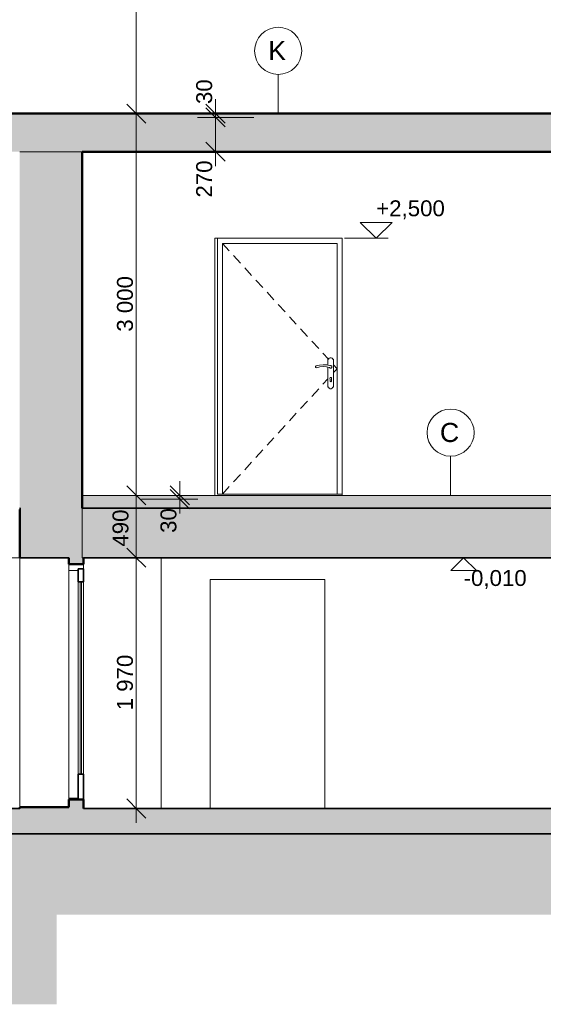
# Model space of a CAD drawing. Header units: millimetres. Extents: x -25516 to 3801, y -6942 to 11332.
# Tile 21 of 33: x -6348 to -2237, y -3519 to 4218. Entities that reach past the tile are written whole.
import ezdxf

# ---------------------------------------------------------------- set-up
doc = ezdxf.new("R2010")
doc.units = ezdxf.units.MM
doc.header["$MEASUREMENT"] = 0
doc.linetypes.add('Wipeout_Contour', pattern=[1000, 0, -1000])
for name, color, linetype in [('POHLED ZÁPADNÍ_1_Bourané_Konstrukce - nosné', 7, 'Continuous'), ('POHLED ZÁPADNÍ_1_Bourané_Kóty - SP', 7, 'Continuous'), ('POHLED ZÁPADNÍ_1_Konstrukce - krov', 7, 'Continuous'), ('POHLED ZÁPADNÍ_1_Konstrukce - nosné', 7, 'Continuous'), ('POHLED ZÁPADNÍ_1_Kresby a obrázky', 7, 'Continuous'), ('POHLED ZÁPADNÍ_1_Kóty - SP', 7, 'Continuous'), ('POHLED ZÁPADNÍ_1_Nové_Konstrukce - nosné', 7, 'Continuous'), ('POHLED ZÁPADNÍ_1_Popis', 7, 'Continuous'), ('POHLED ZÁPADNÍ_1_Situace - terén', 7, 'Continuous'), ('POHLED ZÁPADNÍ_1_Výplně - Povrchové', 7, 'Continuous'), ('POHLED ZÁPADNÍ_1_Výplně – Řezové', 7, 'Continuous')]:
    doc.layers.add(name, color=color, linetype=linetype)
doc.styles.add('GENEROVANÝ_STYL_1', font='txt')
doc.styles.add('GENEROVANÝ_STYL_2', font='txt')

msp = doc.modelspace()

# ---------------------------------------------------------------- linework, layer by layer
at = {"layer": 'POHLED ZÁPADNÍ_1_Bourané_Konstrukce - nosné', "color": 42, "linetype": 'Continuous', "lineweight": 13, "true_color": 0xe4ad2c}
for p, q in [((-4796, 2460), (-4796, 2500)), ((-4796, 2500), (-3816, 2500)), ((-3816, 2500), (-3816, 2460)), ((-4796, 490), (-4796, 2460)), ((-4756, 2460), (-4756, 490)), ((-4756, 2460), (-4702, 2400.9)), ((-3856, 2460), (-4756, 2460)), ((-3856, 490), (-3856, 2460)), ((-3816, 2460), (-3816, 490)), ((-4668.3, 2364), (-4614.3, 2305)), ((-4580.6, 2268.1), (-4526.6, 2209)), ((-4492.9, 2172.1), (-4438.9, 2113)), ((-4405.2, 2076.1), (-4351.3, 2017.1)), ((-4317.5, 1980.1), (-4263.6, 1921.1)), ((-4229.8, 1884.2), (-4175.9, 1825.1)), ((-4142.1, 1788.2), (-4088.2, 1729.1)), ((-4054.5, 1692.2), (-4000.5, 1633.2)), ((-3966.8, 1596.3), (-3924.5, 1550)), ((-3928.5, 1503.2), (-3928.5, 1550)), ((-3928.5, 1550), (-3922.8, 1550)), ((-3922.8, 1550), (-3918.2, 1557.6)), ((-3918.2, 1557.6), (-3910.4, 1562)), ((-3910.4, 1562), (-3901.5, 1562)), ((-3901.5, 1562), (-3893.8, 1557.6)), ((-3893.8, 1557.6), (-3889.2, 1550)), ((-3889.2, 1550), (-3883.5, 1550)), ((-3883.5, 1550), (-3883.5, 1330)), ((-4024.6, 1493.6), (-4025.3, 1488.1)), ((-4025.3, 1488.1), (-4021.9, 1483.6)), ((-4020.2, 1497.2), (-4024.6, 1493.6)), ((-4021.9, 1483.6), (-4016.4, 1482.6)), ((-3993.2, 1504.3), (-4020.2, 1497.2)), ((-4016.4, 1482.6), (-3991.3, 1489.2)), ((-3965.4, 1507.1), (-3993.2, 1504.3)), ((-3991.3, 1489.2), (-3965.6, 1491.7)), ((-3965.6, 1491.7), (-3939.7, 1490.2)), ((-3937.5, 1505.3), (-3965.4, 1507.1)), ((-3939.7, 1490.2), (-3914.4, 1484.7)), ((-3910.2, 1499.1), (-3937.5, 1505.3)), ((-3928.5, 1330), (-3928.5, 1487.7)), ((-3914.4, 1484.7), (-3909.5, 1480.6)), ((-3911.9, 1481.9), (-3913, 1483.5)), ((-3910.5, 1481.5), (-3911.9, 1481.9)), ((-3903.8, 1499.8), (-3910.2, 1499.1)), ((-3909.5, 1480.6), (-3903, 1480.4)), ((-3908.2, 1499.3), (-3906, 1500)), ((-3906, 1480), (-3907.8, 1480.6)), ((-3906, 1500), (-3904.9, 1499.6)), ((-3904.5, 1480.5), (-3906, 1480)), ((-3898.3, 1496.4), (-3903.8, 1499.8)), ((-3903, 1480.4), (-3897.8, 1484.2)), ((-3902.2, 1498.8), (-3900.1, 1498.1)), ((-3900.1, 1481.9), (-3901.7, 1481.4)), ((-3900.1, 1498.1), (-3899.3, 1497)), ((-3899.1, 1483.3), (-3900.1, 1481.9)), ((-3896, 1490.4), (-3898.3, 1496.4)), ((-3897.8, 1484.2), (-3896, 1490.4)), ((-3897.7, 1494.7), (-3896.5, 1493.1)), ((-3896.5, 1486.9), (-3897.4, 1485.6)), ((-3896.5, 1493.1), (-3896.5, 1491.7)), ((-3896.5, 1488.8), (-3896.5, 1486.9)), ((-3883.5, 1505.1), (-3856, 1475)), ((-3883.5, 1444.9), (-3856, 1475)), ((-3966.8, 1353.7), (-3928.5, 1395.7)), ((-3911.4, 1405.1), (-3913.4, 1399.7)), ((-3913.4, 1399.7), (-3911, 1394.4)), ((-3906, 1407.4), (-3911.4, 1405.1)), ((-3911, 1394.4), (-3911, 1377.5)), ((-3900.6, 1405.1), (-3906, 1407.4)), ((-3901, 1394.4), (-3898.5, 1399.7)), ((-3901, 1377.5), (-3901, 1394.4)), ((-3898.5, 1399.7), (-3900.6, 1405.1)), ((-4054.5, 1257.8), (-4000.5, 1316.8)), ((-3922.8, 1330), (-3928.5, 1330)), ((-3918.2, 1322.4), (-3922.8, 1330)), ((-3910.4, 1318), (-3918.2, 1322.4)), ((-3911, 1377.5), (-3909.5, 1374)), ((-3901.5, 1318), (-3910.4, 1318)), ((-3909.5, 1374), (-3906, 1372.5)), ((-3906, 1372.5), (-3902.4, 1374)), ((-3902.4, 1374), (-3901, 1377.5)), ((-3893.8, 1322.4), (-3901.5, 1318)), ((-3889.2, 1330), (-3893.8, 1322.4)), ((-3883.5, 1330), (-3889.2, 1330)), ((-4142.1, 1161.8), (-4088.2, 1220.9)), ((-4229.8, 1065.8), (-4175.9, 1124.9)), ((-4317.5, 969.9), (-4263.6, 1028.9)), ((-4405.2, 873.9), (-4351.3, 932.9)), ((-4492.9, 777.9), (-4438.9, 837)), ((-4580.6, 681.9), (-4526.6, 741)), ((-4668.3, 586), (-4614.3, 645)), ((-4756, 490), (-4702, 549.1)), ((-4756, 490), (-4796, 490)), ((-3816, 490), (-3856, 490))]:
    msp.add_line(p, q, dxfattribs=at)
at = {"layer": 'POHLED ZÁPADNÍ_1_Bourané_Konstrukce - nosné', "color": 42, "linetype": 'Continuous', "lineweight": 20, "true_color": 0xe4ad2c}
msp.add_line((-3856, 490), (-4756, 490), dxfattribs=at)
at = {"layer": 'POHLED ZÁPADNÍ_1_Bourané_Kóty - SP', "color": 42, "linetype": 'Continuous', "lineweight": 13, "true_color": 0xe4ad2c}
for p, q in [((-3548.8, 2500), (-3673.8, 2625)), ((-3673.8, 2625), (-3423.8, 2625)), ((-3423.8, 2625), (-3548.8, 2500)), ((-3548.8, 2500), (-3798.8, 2500)), ((-3548.8, 2500), (-3455.1, 2500))]:
    msp.add_line(p, q, dxfattribs=at)
at = {"layer": 'POHLED ZÁPADNÍ_1_Konstrukce - nosné', "color": 251, "linetype": 'Continuous', "lineweight": 13, "true_color": 0x6a6a6a}
msp.add_line((-6347.6, 3180), (-321.5, 3180), dxfattribs=at)
at = {"layer": 'POHLED ZÁPADNÍ_1_Konstrukce - nosné', "color": 251, "linetype": 'Continuous', "lineweight": 20, "true_color": 0x6a6a6a}
msp.add_line((-6347.6, -1970), (-6347.6, -10), dxfattribs=at)
at = {"layer": 'POHLED ZÁPADNÍ_1_Konstrukce - nosné', "color": 7, "linetype": 'Continuous', "lineweight": 50, "flags": 128}
msp.add_lwpolyline([(-821.7, 3180), (-2556, 3180), (-5857.9, 3180)], dxfattribs=at)
at = {"layer": 'POHLED ZÁPADNÍ_1_Kóty - SP', "color": 154, "linetype": 'Continuous', "lineweight": 13}
for p, q in [((-4885.3, 3255), (-4735.3, 3105)), ((-4669.7, 3180), (-5110.3, 3180)), ((-4810.3, 3067.5), (-4810.3, 3180)), ((-5090.9, 480), (-5090.9, 592.5)), ((-5132.3, 480), (-5572.9, 480)), ((-4950.2, 480), (-5390.9, 480)), ((-5090.9, 450), (-5090.9, 480)), ((-4950.2, 450), (-5390.9, 450))]:
    msp.add_line(p, q, dxfattribs=at)
at = {"layer": 'POHLED ZÁPADNÍ_1_Nové_Konstrukce - nosné', "color": 42, "linetype": 'Continuous', "lineweight": 20, "true_color": 0xe4ad2c}
for p, q in [((-4796, 2500), (-4816, 2500)), ((-4816, 480), (-4816, 2500)), ((-3816, 480), (-4816, 480)), ((-3816, 490), (-3816, 480))]:
    msp.add_line(p, q, dxfattribs=at)
at = {"layer": 'POHLED ZÁPADNÍ_1_Popis', "color": 154, "linetype": 'Continuous', "lineweight": 13}
msp.add_line((-2964.6, 480), (-2964.6, 788.1), dxfattribs=at)
msp.add_circle((-2964.6, 973), 184.9, dxfattribs=at)

# ---------------------------------------------------------------- texts
at = {"layer": 'POHLED ZÁPADNÍ_1_Konstrukce - nosné', "color": 154, "linetype": 'Continuous', "lineweight": 13, "insert": (-2972.9, 897.3), "char_height": 150, "attachment_point": 8, "style": 'GENEROVANÝ_STYL_2'}
msp.add_mtext('\\A1;{\\pqc;\\fArial|b0|i0|c238|p38;C}', dxfattribs=at)
at = {"layer": 'POHLED ZÁPADNÍ_1_Kóty - SP', "color": 154, "linetype": 'Continuous', "lineweight": 13, "char_height": 125, "attachment_point": 7, "rotation": 90, "style": 'GENEROVANÝ_STYL_1'}
for s, insert, width in [('\\A1;{\\pql;\\fArial|b0|i0|c0|p38;270}', (-4835.3, 2820.4), 284.572), ('\\A1;{\\pql;\\fArial|b0|i0|c0|p38;3\xa0000}', (-5457.3, 1766.3), 427.429)]:
    msp.add_mtext(s, dxfattribs=dict(at, insert=insert, width=width))
at = {"layer": 'POHLED ZÁPADNÍ_1_Kóty - SP', "color": 42, "linetype": 'Continuous', "lineweight": 13, "true_color": 0xe4ad2c, "insert": (-3548.8, 2650), "char_height": 125, "width": 528.001, "attachment_point": 7, "style": 'GENEROVANÝ_STYL_1'}
msp.add_mtext('\\A1;{\\pql;\\fArial|b0|i0|c0|p38;+2,500}', dxfattribs=at)

# ---------------------------------------------------------------- wipeouts: each hides what was drawn before it
at = {"color": 254, "linetype": 'Wipeout_Contour', "lineweight": 0, "ltscale": 57948.591199}
msp.add_wipeout([(-10530.7, 6166.7), (-10528.4, 6166.7), (-10528.4, 3480), (-771.5, 3480), (-771.5, 6480), (-10530.7, 6480)], dxfattribs=at).dxf.layer = 'POHLED ZÁPADNÍ_1_Výplně - Povrchové'

# ---------------------------------------------------------------- next in the draw order: hatches: boundary and pattern name
at = {"layer": 'POHLED ZÁPADNÍ_1_Výplně – Řezové', "linetype": 'Continuous', "lineweight": 13}
for points in [[(-10980.7, 3180), (-2556, 3180), (-2556, 3480), (-10980.7, 3480)], [(-2556, 3180), (-322.2, 3180), (-322.2, 3480), (-2556, 3480)]]:
    msp.add_hatch(color=254, dxfattribs=at).paths.add_polyline_path(points)

# ---------------------------------------------------------------- next in the draw order: linework, layer by layer
at = {"layer": 'POHLED ZÁPADNÍ_1_Konstrukce - nosné', "color": 7, "linetype": 'Continuous', "lineweight": 50, "flags": 128}
msp.add_lwpolyline([(-771.5, 3480), (-2556, 3480), (-10530.7, 3480)], dxfattribs=at)
at = {"layer": 'POHLED ZÁPADNÍ_1_Kóty - SP', "color": 154, "linetype": 'Continuous', "lineweight": 13}
for p, q in [((-5432.3, 3480), (-5432.3, 6830)), ((-4810.3, 3480), (-4810.3, 3592.5)), ((-5507.3, 3555), (-5357.3, 3405)), ((-4885.3, 3555), (-4735.3, 3405)), ((-4735.3, 3375), (-4885.3, 3525)), ((-5132.3, 3480), (-5572.9, 3480)), ((-5432.3, 480), (-5432.3, 3480)), ((-4669.7, 3480), (-5110.3, 3480)), ((-4510.3, 3450), (-4950.9, 3450)), ((-4810.3, 3450), (-4810.3, 3480)), ((-4810.3, 3180), (-4810.3, 3450))]:
    msp.add_line(p, q, dxfattribs=at)
at = {"layer": 'POHLED ZÁPADNÍ_1_Popis', "color": 154, "linetype": 'Continuous', "lineweight": 13}
msp.add_line((-4318.4, 3480), (-4318.4, 3788.1), dxfattribs=at)
msp.add_circle((-4318.4, 3973), 184.9, dxfattribs=at)

# ---------------------------------------------------------------- next in the draw order: texts
at = {"layer": 'POHLED ZÁPADNÍ_1_Konstrukce - nosné', "color": 154, "linetype": 'Continuous', "lineweight": 13, "insert": (-4326.6, 3899.8), "char_height": 150, "attachment_point": 8, "style": 'GENEROVANÝ_STYL_2'}
msp.add_mtext('\\A1;{\\pqc;\\fArial|b0|i0|c238|p38;K}', dxfattribs=at)
at = {"layer": 'POHLED ZÁPADNÍ_1_Kóty - SP', "color": 154, "linetype": 'Continuous', "lineweight": 13, "insert": (-4835.3, 3555), "char_height": 125, "width": 189.715, "attachment_point": 7, "rotation": 90, "style": 'GENEROVANÝ_STYL_1'}
msp.add_mtext('\\A1;{\\pql;\\fArial|b0|i0|c0|p38;30}', dxfattribs=at)

# ---------------------------------------------------------------- next in the draw order: wipeouts: each hides what was drawn before it
at = {"color": 254, "linetype": 'Wipeout_Contour', "lineweight": 0, "ltscale": 99674.18473}
msp.add_wipeout([(-10974.2, -2550), (-289.1, -2550), (-289.1, -2180), (-6687.5, -2180), (-6687.5, -2070), (-7377.5, -2070), (-7377.5, -1020), (-10543.4, -1020), (-10543.4, -2100), (-10944.1, -2100), (-10944.1, -1020), (-10974.2, -1020)], dxfattribs=at).dxf.layer = 'POHLED ZÁPADNÍ_1_Výplně - Povrchové'

# ---------------------------------------------------------------- next in the draw order: linework, layer by layer
at = {"layer": 'POHLED ZÁPADNÍ_1_Situace - terén', "color": 7, "linetype": 'Continuous', "lineweight": 20}
msp.add_line((-10974.2, -2550), (-289.1, -2550), dxfattribs=at)

# ---------------------------------------------------------------- next in the draw order: wipeouts: each hides what was drawn before it
at = {"color": 254, "linetype": 'Wipeout_Contour', "lineweight": 0, "ltscale": 232932.814216}
msp.add_wipeout([(-18054.6, -3030), (-18054.6, -3518.9), (-6057.8, -3518.9), (-6057.8, -2815.6), (3801.1, -2815.6), (3801.1, -400.9), (2226.3, -400.9), (2226.3, -39.4), (650.2, 22.9), (648.8, -26.8), (199.5, -26.7), (199.5, -386.7), (-238.7, -386.7), (-228.7, -2180), (-174.7, -2180), (-174.7, -2550), (-982.7, -2550), (-982.7, -2180), (-6687.5, -2180), (-6684.3, -2380), (-7021, -2380), (-7021, -1980), (-9474.9, -10), (-10494.6, -10), (-10494.6, -29.7), (-10494.6, -1020), (-10974.2, -1020), (-10974.2, 380), (-16334.8, 380), (-16334.8, 11.4), (-15099.9, 11.4), (-15136.6, -3030)], dxfattribs=at).dxf.layer = 'POHLED ZÁPADNÍ_1_Situace - terén'

# ---------------------------------------------------------------- next in the draw order: hatches: boundary and pattern name
at = {"layer": 'POHLED ZÁPADNÍ_1_Situace - terén', "linetype": 'Continuous', "lineweight": 13, "true_color": 0xbf7d1a}
h = msp.add_hatch(dxfattribs=at)
h.set_pattern_fill('Zemina_0001', color=32, style=0, pattern_type=2)
h.set_pattern_definition([(45, (4e-12, 0), (-137.8858, 137.8858), []), (45, (-45.96, 45.96), (-275.772, 275.772), []), (45, (-91.92, 91.92), (-275.772, 275.772), []), (135, (-137.886, 137.886), (45.96194, 45.96194), [195, -195])])
h.paths.add_polyline_path([(-18054.6, -3030), (-18054.6, -3518.9), (-6057.8, -3518.9), (-6057.8, -2815.6), (3801.1, -2815.6), (3801.1, -400.9), (2226.3, -400.9), (2226.3, -39.4), (650.2, 22.9), (648.8, -26.8), (199.5, -26.7), (199.5, -386.7), (-238.7, -386.7), (-228.7, -2180), (-174.7, -2180), (-174.7, -2550), (-982.7, -2550), (-982.7, -2180), (-6687.5, -2180), (-6684.3, -2380), (-7021, -2380), (-7021, -1980), (-9474.9, -10), (-10494.6, -10), (-10494.6, -29.7), (-10494.6, -1020), (-10974.2, -1020), (-10974.2, 380), (-16334.8, 380), (-16334.8, 11.4), (-15099.9, 11.4), (-15136.6, -3030)])

# ---------------------------------------------------------------- next in the draw order: linework, layer by layer
at = {"layer": 'POHLED ZÁPADNÍ_1_Konstrukce - nosné', "color": 7, "linetype": 'Continuous', "lineweight": 50}
msp.add_line((-5857.9, 3180), (-5857.9, 380), dxfattribs=at)
at = {"layer": 'POHLED ZÁPADNÍ_1_Konstrukce - nosné', "color": 7, "linetype": 'Continuous', "lineweight": 35, "flags": 128}
for points in [[(-849.4, 380), (-2556, 380), (-5857.9, 380)], [(-250.7, -2180), (-2556, -2180), (-6687.5, -2180)]]:
    msp.add_lwpolyline(points, dxfattribs=at)
at = {"layer": 'POHLED ZÁPADNÍ_1_Kóty - SP', "color": 154, "linetype": 'Continuous', "lineweight": 13}
for p, q in [((-5507.3, 555), (-5357.3, 405)), ((-5165.9, 555), (-5015.9, 405)), ((-5015.9, 375), (-5165.9, 525)), ((-5090.9, 337.5), (-5090.9, 450))]:
    msp.add_line(p, q, dxfattribs=at)

# ---------------------------------------------------------------- next in the draw order: texts
at = {"layer": 'POHLED ZÁPADNÍ_1_Kóty - SP', "color": 154, "linetype": 'Continuous', "lineweight": 13, "char_height": 125, "attachment_point": 7, "rotation": 90, "style": 'GENEROVANÝ_STYL_1'}
for s, insert, width in [('\\A1;{\\pql;\\fArial|b0|i0|c0|p38;490}', (-5492.3, 77.4), 284.572), ('\\A1;{\\pql;\\fArial|b0|i0|c0|p38;30}', (-5115.9, 185.3), 189.715)]:
    msp.add_mtext(s, dxfattribs=dict(at, insert=insert, width=width))

# ---------------------------------------------------------------- next in the draw order: wipeouts: each hides what was drawn before it
at = {"color": 254, "linetype": 'Wipeout_Contour', "lineweight": 0, "ltscale": 25425.119696}
msp.add_wipeout([(-6346.2, 380), (-6346.2, 370), (-6344.2, 370), (-6344.2, 380)], dxfattribs=at).dxf.layer = 'POHLED ZÁPADNÍ_1_Výplně - Povrchové'
at = {"color": 254, "linetype": 'Wipeout_Contour', "lineweight": 0, "ltscale": 31199.511827}
msp.add_wipeout([(-6347.6, -1970), (-5962.6, -1970), (-5962.6, -60), (-5962.6, -10), (-6347.6, -10)], dxfattribs=at).dxf.layer = 'POHLED ZÁPADNÍ_1_Výplně - Povrchové'
at = {"color": 254, "linetype": 'Wipeout_Contour', "lineweight": 0, "ltscale": 18471.767468}
msp.add_wipeout([(-3952.8, -180), (-4851.1, -180), (-4851.1, -1980), (-3952.8, -1980)], dxfattribs=at).dxf.layer = 'POHLED ZÁPADNÍ_1_Výplně - Povrchové'

# ---------------------------------------------------------------- next in the draw order: linework, layer by layer
at = {"layer": 'POHLED ZÁPADNÍ_1_Konstrukce - krov', "color": 8, "linetype": 'Continuous', "lineweight": 13}
msp.add_line((-6347.6, -1980), (-6677.6, -1980), dxfattribs=at)
at = {"layer": 'POHLED ZÁPADNÍ_1_Konstrukce - nosné', "color": 7, "linetype": 'Continuous', "lineweight": 50}
for p, q in [((-5962.6, -10), (-5962.6, -60)), ((-6347.6, -1970), (-6347.6, -1980)), ((-5962.6, -1970), (-6347.6, -1970))]:
    msp.add_line(p, q, dxfattribs=at)
at = {"layer": 'POHLED ZÁPADNÍ_1_Konstrukce - nosné', "color": 7, "linetype": 'Continuous', "lineweight": 35}
msp.add_line((-6347.6, -1980), (-6687.5, -1980), dxfattribs=at)

# ---------------------------------------------------------------- next in the draw order: wipeouts: each hides what was drawn before it
at = {"color": 254, "linetype": 'Wipeout_Contour', "lineweight": 0, "ltscale": 44370.574593}
msp.add_wipeout([(-9470.7, 380), (-9470.7, -10), (-6347.6, -10), (-6347.6, 370), (-6346.2, 370), (-6346.2, 380)], dxfattribs=at).dxf.layer = 'POHLED ZÁPADNÍ_1_Výplně - Povrchové'
at = {"color": 254, "linetype": 'Wipeout_Contour', "lineweight": 0, "ltscale": 24295.612011}
msp.add_wipeout([(-5887.6, -110), (-5962.6, -110), (-5962.6, -1898), (-5887.6, -1898)], dxfattribs=at).dxf.layer = 'POHLED ZÁPADNÍ_1_Výplně - Povrchové'
at = {"color": 254, "linetype": 'Wipeout_Contour', "lineweight": 0, "ltscale": 20191.196337}
msp.add_wipeout([(-4852.7, -180), (-4852.7, -1980), (-4851.1, -1980), (-4851.1, -180)], dxfattribs=at).dxf.layer = 'POHLED ZÁPADNÍ_1_Výplně - Povrchové'

# ---------------------------------------------------------------- next in the draw order: hatches: boundary and pattern name
at = {"layer": 'POHLED ZÁPADNÍ_1_Výplně – Řezové', "linetype": 'Continuous', "lineweight": 13}
for points in [[(-5857.9, 380), (-5857.9, 3180), (-6347.9, 3180), (-6347.9, 380)], [(-6347.6, -10), (-6344.2, -10), (-6344.2, 370), (-6347.6, 370)]]:
    msp.add_hatch(color=254, dxfattribs=at).paths.add_polyline_path(points)

# ---------------------------------------------------------------- next in the draw order: linework, layer by layer
at = {"layer": 'POHLED ZÁPADNÍ_1_Konstrukce - nosné', "color": 7, "linetype": 'Continuous', "lineweight": 50}
for p, q in [((-6344.2, 380), (-6347.9, 380)), ((-6347.6, 370), (-6347.6, -10)), ((-6344.2, 370), (-6347.6, 370)), ((-6344.2, -10), (-6347.6, -10)), ((-5962.6, -1910), (-5962.6, -1970))]:
    msp.add_line(p, q, dxfattribs=at)
at = {"layer": 'POHLED ZÁPADNÍ_1_Konstrukce - nosné', "color": 251, "linetype": 'Continuous', "lineweight": 20, "true_color": 0x6a6a6a}
for p, q in [((-6346.2, 370), (-6346.2, 380)), ((-9470.7, -10), (-6347.6, -10))]:
    msp.add_line(p, q, dxfattribs=at)
at = {"layer": 'POHLED ZÁPADNÍ_1_Konstrukce - nosné', "color": 7, "linetype": 'Continuous', "lineweight": 35}
for p, q in [((-6344.2, 380), (-6344.2, 370)), ((-5962.6, -10), (-6344.2, -10))]:
    msp.add_line(p, q, dxfattribs=at)
at = {"layer": 'POHLED ZÁPADNÍ_1_Konstrukce - nosné', "color": 7, "linetype": 'Continuous', "lineweight": 13}
msp.add_line((-6347.6, -10), (-6347.6, -1980), dxfattribs=at)
at = {"layer": 'POHLED ZÁPADNÍ_1_Konstrukce - nosné', "color": 253, "linetype": 'Continuous', "lineweight": 20, "true_color": 0xaaaaaa}
for p in [(-5962.6, -60), (-5887.6, -110)]:
    msp.add_line(p, (-5962.6, -110), dxfattribs=at)
at = {"layer": 'POHLED ZÁPADNÍ_1_Konstrukce - nosné', "color": 8, "linetype": 'Continuous', "lineweight": 13}
msp.add_line((-5962.6, -110), (-5962.6, -1898), dxfattribs=at)
at = {"layer": 'POHLED ZÁPADNÍ_1_Konstrukce - nosné', "color": 254, "linetype": 'Continuous', "lineweight": 13}
for p, q in [((-5962.6, -1898), (-5962.6, -1910)), ((-5887.6, -1898), (-5962.6, -1898))]:
    msp.add_line(p, q, dxfattribs=at)

# ---------------------------------------------------------------- next in the draw order: wipeouts: each hides what was drawn before it
at = {"color": 254, "linetype": 'Wipeout_Contour', "lineweight": 0, "ltscale": 40332.442792}
msp.add_wipeout([(-5847.6, -10), (-5847.6, -1980), (-4852.7, -1980), (-4852.7, -180), (-3952.8, -180), (-3952.8, -1980), (-866, -1980), (-866, -936.7), (-865.2, -930.5), (-865.2, -140), (-865.2, -80), (-846.4, -80), (-846.4, -60), (-840.3, -60), (-840.3, -10)], dxfattribs=at).dxf.layer = 'POHLED ZÁPADNÍ_1_Výplně - Povrchové'

# ---------------------------------------------------------------- next in the draw order: hatches: boundary and pattern name
at = {"layer": 'POHLED ZÁPADNÍ_1_Situace - terén', "linetype": 'Continuous', "lineweight": 13}
msp.add_hatch(color=254, dxfattribs=at).paths.add_polyline_path([(-5858.4, -10), (-821.7, -10), (-821.7, 480), (-5858.4, 480)])
at = {"layer": 'POHLED ZÁPADNÍ_1_Výplně – Řezové', "linetype": 'Continuous', "lineweight": 13}
for points in [[(-6344.2, 380), (-6344.2, -10), (-2556, -10), (-2556, 380)], [(-2556, -10), (-849.4, -10), (-849.4, 380), (-2556, 380)], [(-5962.6, -10), (-5962.6, -60), (-5847.6, -60), (-5847.6, -10)], [(-5962.6, -1970), (-6347.6, -1970), (-6347.6, -1980), (-5847.6, -1980), (-5847.6, -1910), (-5962.6, -1910)], [(-6687.5, -2180), (-2556, -2180), (-2556, -1980), (-6687.5, -1980)], [(-2556, -2180), (-250.7, -2180), (-250.7, -1980), (-2556, -1980)]]:
    msp.add_hatch(color=254, dxfattribs=at).paths.add_polyline_path(points)

# ---------------------------------------------------------------- next in the draw order: linework, layer by layer
at = {"layer": 'POHLED ZÁPADNÍ_1_Konstrukce - nosné', "color": 7, "linetype": 'Continuous', "lineweight": 50}
for p, q in [((-5847.6, -60), (-5962.6, -60)), ((-5847.6, -10), (-5847.6, -60)), ((-5847.6, -1910), (-5847.6, -1980))]:
    msp.add_line(p, q, dxfattribs=at)
at = {"layer": 'POHLED ZÁPADNÍ_1_Konstrukce - nosné', "color": 253, "linetype": 'Continuous', "lineweight": 20, "true_color": 0xaaaaaa}
msp.add_line((-5847.6, -60), (-5847.6, -98), dxfattribs=at)
at = {"layer": 'POHLED ZÁPADNÍ_1_Konstrukce - nosné', "color": 8, "linetype": 'Continuous', "lineweight": 35}
msp.add_line((-5847.6, -98), (-5887.6, -98), dxfattribs=at)
at = {"layer": 'POHLED ZÁPADNÍ_1_Konstrukce - nosné', "color": 251, "linetype": 'Continuous', "lineweight": 20, "true_color": 0x6a6a6a}
for p, q in [((-4852.7, -1980), (-4852.7, -180)), ((-4852.7, -180), (-3952.8, -180)), ((-4851.1, -180), (-4851.1, -1980)), ((-3952.8, -180), (-3952.8, -1980))]:
    msp.add_line(p, q, dxfattribs=at)
at = {"layer": 'POHLED ZÁPADNÍ_1_Konstrukce - nosné', "color": 7, "linetype": 'Continuous', "lineweight": 35, "flags": 128}
for points in [[(-849.4, -10), (-2556, -10), (-5847.6, -10)], [(-866, -1980), (-2556, -1980), (-5847.6, -1980)]]:
    msp.add_lwpolyline(points, dxfattribs=at)
at = {"layer": 'POHLED ZÁPADNÍ_1_Konstrukce - nosné', "color": 7, "linetype": 'Continuous', "lineweight": 50, "flags": 128}
msp.add_lwpolyline([(-5847.6, -1910), (-5887.6, -1910), (-5962.6, -1910)], dxfattribs=at)
at = {"layer": 'POHLED ZÁPADNÍ_1_Kresby a obrázky', "color": 7, "linetype": 'Continuous', "lineweight": 13}
msp.add_line((-5237.8, -10), (-5237.8, -1980), dxfattribs=at)
at = {"layer": 'POHLED ZÁPADNÍ_1_Kóty - SP', "color": 154, "linetype": 'Continuous', "lineweight": 13}
for p, q in [((-5432.3, -10), (-5432.3, 480)), ((-5507.3, 65), (-5357.3, -85)), ((-5291.6, -10), (-5732.3, -10)), ((-5432.3, -1980), (-5432.3, -10)), ((-2862.5, -10), (-3062.5, -10)), ((-2862.5, -10), (-2962.5, -110)), ((-2862.5, -10), (-2787.5, -10)), ((-2762.5, -110), (-2862.5, -10)), ((-2962.5, -110), (-2762.5, -110)), ((-5507.3, -1905), (-5357.3, -2055)), ((-5132.3, -1980), (-5572.9, -1980)), ((-5432.3, -2092.5), (-5432.3, -1980))]:
    msp.add_line(p, q, dxfattribs=at)
at = {"layer": 'POHLED ZÁPADNÍ_1_Situace - terén', "color": 7, "linetype": 'Continuous', "lineweight": 13, "flags": 128}
msp.add_lwpolyline([(-5858.4, -10), (-821.7, -10), (-821.7, 480), (-5858.4, 480)], close=True, dxfattribs=at)

# ---------------------------------------------------------------- next in the draw order: texts
at = {"layer": 'POHLED ZÁPADNÍ_1_Kóty - SP', "color": 154, "linetype": 'Continuous', "lineweight": 13, "insert": (-2862.5, -255), "char_height": 125, "width": 484.572, "attachment_point": 7, "style": 'GENEROVANÝ_STYL_1'}
msp.add_mtext('\\A1;{\\pql;\\fArial|b0|i0|c0|p38;-0,010}', dxfattribs=at)
at = {"layer": 'POHLED ZÁPADNÍ_1_Kóty - SP', "color": 154, "linetype": 'Continuous', "lineweight": 13, "insert": (-5457.3, -1208.7), "char_height": 125, "width": 427.429, "attachment_point": 7, "rotation": 90, "style": 'GENEROVANÝ_STYL_1'}
msp.add_mtext('\\A1;{\\pql;\\fArial|b0|i0|c0|p38;1\xa0970}', dxfattribs=at)

# ---------------------------------------------------------------- next in the draw order: wipeouts: each hides what was drawn before it
at = {"color": 254, "linetype": 'Wipeout_Contour', "lineweight": 0, "ltscale": 23965.289283}
msp.add_wipeout([(-5847.6, -1710), (-5847.6, -198), (-5887.6, -198), (-5887.6, -1710)], dxfattribs=at).dxf.layer = 'POHLED ZÁPADNÍ_1_Výplně - Povrchové'

# ---------------------------------------------------------------- next in the draw order: linework, layer by layer
at = {"layer": 'POHLED ZÁPADNÍ_1_Konstrukce - nosné', "color": 8, "linetype": 'Continuous', "lineweight": 35}
for p, q in [((-5847.6, -98), (-5847.6, -198)), ((-5847.6, -198), (-5887.6, -198)), ((-5847.6, -1710), (-5887.6, -1710)), ((-5847.6, -1710), (-5847.6, -1910))]:
    msp.add_line(p, q, dxfattribs=at)
at = {"layer": 'POHLED ZÁPADNÍ_1_Konstrukce - nosné', "color": 8, "linetype": 'Continuous', "lineweight": 13}
for p, q in [((-5887.6, -1710), (-5887.6, -198)), ((-5847.6, -1710), (-5847.6, -198))]:
    msp.add_line(p, q, dxfattribs=at)
at = {"layer": 'POHLED ZÁPADNÍ_1_Konstrukce - nosné', "color": 30, "linetype": 'Continuous', "lineweight": 20, "true_color": 0xff6600}
for p, q in [((-5873.6, -198), (-5873.6, -1710)), ((-5861.6, -1710), (-5861.6, -198))]:
    msp.add_line(p, q, dxfattribs=at)
at = {"layer": 'POHLED ZÁPADNÍ_1_Konstrukce - nosné', "color": 8, "linetype": 'Continuous', "lineweight": 35, "flags": 128}
for points in [[(-5887.6, -98), (-5887.6, -110), (-5887.6, -198)], [(-5887.6, -1710), (-5887.6, -1898), (-5887.6, -1910)]]:
    msp.add_lwpolyline(points, dxfattribs=at)

doc.saveas('drawing.dxf')
